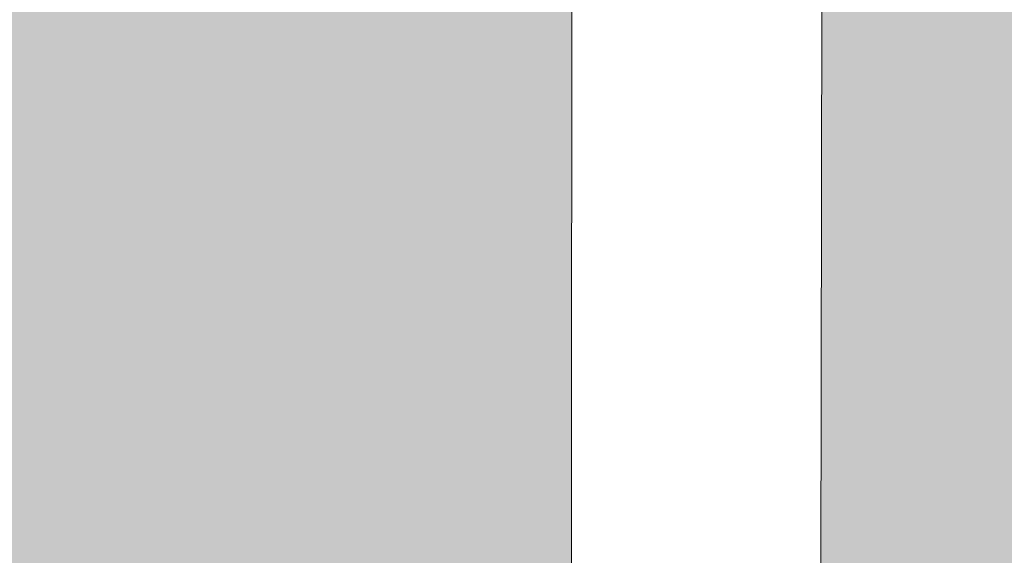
# Model space of a CAD drawing. Header units: millimetres. Extents: x -30280 to 19093, y -19284 to 4746.
# Tile 180 of 256: x -1867 to -1550, y -16843 to -16670. Entities that reach past the tile are written whole.
import ezdxf

# ---------------------------------------------------------------- set-up
doc = ezdxf.new("R2010")
doc.units = ezdxf.units.MM
doc.header["$MEASUREMENT"] = 0
for name, color, linetype in [('Nuevo_07_CR_Cel Ras pladur', 7, 'Continuous'), ('Nuevo_07_CR_Cel Ras vinilic', 7, 'Continuous'), ('Nuevo_08_E_Envans secs', 7, 'Continuous'), ('Nuevo_Puertas Archicad', 7, 'Continuous')]:
    doc.layers.add(name, color=color, linetype=linetype)
for name, color, linetype, lineweight, true_color in [('Nuevo_07_CR_Cel Ras pladur_Pluma_Nº__102', 7, 'Continuous', 5, 0xcccccc), ('Nuevo_07_CR_Cel Ras vinilic_Pluma_Nº__102', 7, 'Continuous', 5, 0xcccccc), ('Nuevo_07_CR_Cel Ras vinilic_Pluma_Nº__79', 7, 'Continuous', 5, 0xaaffd5), ('Nuevo_Puertas Archicad_Pluma_Nº__3', 7, 'Continuous', 5, 0xa4a4a4)]:
    doc.layers.add(name, color=color, linetype=linetype, lineweight=lineweight, true_color=true_color)

# ---------------------------------------------------------------- blocks, each defined once
blk = doc.blocks.new('Forjado_1_1', base_point=(-28050.85, 1700.85))
at = {"layer": 'Nuevo_07_CR_Cel Ras pladur_Pluma_Nº__102', "linetype": 'Continuous', "lineweight": 0, "true_color": 0x333333}
h = blk.add_hatch(color=250, dxfattribs=at)
h.paths.add_polyline_path([(-28050.85, 1700.85), (-1702.11, 1700.85), (-1556.11, 1700.85), (-1556.11, -1703.98), (-1619.11, -1703.98), (-1619.11, -6940.7), (-1544.11, -6940.7), (-1544.11, -7505.7), (-1616.26, -7505.7), (-1616.05, -11923.98), (-1552.9, -11923.98), (-1552.9, -12503.98), (-2036.11, -12503.98), (-2036.11, -12340.7), (-6985.39, -12340.7), (-6985.39, -12549.28), (-7491.4, -12549.28), (-7491.4, -12393.7), (-10655.85, -12393.7), (-10657.1, -13685.07), (-1603.63, -13694.56), (-1609.23, -16937.98), (375.89, -16937.98), (375.89, -16738.98), (1128.89, -16738.98), (1128.89, -17066.98), (2622.91, -17066.98), (5778.89, -17066.98), (5778.89, -16738.98), (6378.89, -16738.98), (6378.89, -12488.98), (5778.89, -12488.98), (5763.89, -12069.98), (3832.9, -12069.98), (2768.91, -12069.98), (2768.91, -12619.14), (2622.91, -12619.14), (2622.91, -12069.98), (843.89, -12069.98), (843.89, -12503.98), (363.89, -12503.98), (363.89, -11923.98), (6641.89, -11923.98), (6627.87, -9203.97), (6003.89, -9207.42), (6010.89, -7490.7), (5790.89, -7490.7), (5790.89, -6940.7), (6010.89, -6940.7), (6010.89, -1710.7), (5770.89, -1710.7), (5770.89, 3861.73), (-28038.85, 3861.73)])
h.paths.add_polyline_path([(7.39, -9099.15), (-1192.61, -9099.15), (-1192.61, 1700.85), (7.39, 1700.85)], flags=0)
h.paths.add_polyline_path([(-1181.11, -11348.2), (-1181.11, -9848.2), (5718.89, -9848.2), (5718.89, -11348.2)], flags=0)
h.paths.add_polyline_path([(38, -16371.48), (-1162, -16371.48), (-1162, -12771.48), (38, -12771.48)], flags=0)
h.paths.add_polyline_path([(2309.36, -16371.48), (1109.36, -16371.48), (1109.36, -12771.48), (2309.36, -12771.48)], flags=0)
h.paths.add_polyline_path([(2226.83, -8799.15), (2226.83, 1400.85), (3726.83, 1400.85), (3726.83, -8799.15)], flags=0)
h.paths.add_polyline_path([(3832.9, -12471.48), (5032.9, -12471.48), (5032.9, -16671.48), (3832.9, -16671.48)], flags=0)
at = {"layer": 'Nuevo_07_CR_Cel Ras pladur_Pluma_Nº__102', "color": 254, "linetype": 'Continuous', "lineweight": 5, "true_color": 0xcccccc, "flags": 128}
blk.add_lwpolyline([(1128.89, -16738.98), (375.89, -16738.98), (375.89, -16937.98), (-1609.23, -16937.98), (-1603.63, -13694.56), (-10657.1, -13685.07), (-10655.85, -12393.7), (-7491.4, -12393.7), (-7491.4, -12549.28), (-6985.39, -12549.28), (-6985.39, -12340.7), (-2036.11, -12340.7), (-2036.11, -12503.98), (-1552.9, -12503.98), (-1552.9, -11923.98), (-1616.05, -11923.98), (-1616.26, -7505.7)], dxfattribs=at)
blk = doc.blocks.new('Puerta 27_6')
at = {"layer": 'Nuevo_Puertas Archicad_Pluma_Nº__3', "color": 253, "linetype": 'Continuous', "lineweight": 5, "true_color": 0xa4a4a4}
blk.add_arc((422, 0), 844, 90, 180, dxfattribs=at)
blk = doc.blocks.new('Muro_61_1', base_point=(-1689.41, -17083.98))
at = {"layer": 'Nuevo_Puertas Archicad', "color": 253, "linetype": 'Continuous', "lineweight": 5, "true_color": 0xa4a4a6, "zscale": 1000, "rotation": 269.9576557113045}
blk.add_blockref('Puerta 27_6', (-1554.96, -16464.59), dxfattribs=at)
blk = doc.blocks.new('Forjado_315_1', base_point=(-3816.41, -16949.98))
at = {"layer": 'Nuevo_07_CR_Cel Ras vinilic_Pluma_Nº__79', "linetype": 'Continuous', "lineweight": 0, "true_color": 0x2a3f35}
blk.add_hatch(color=119, dxfattribs=at).paths.add_polyline_path([(-3816.41, -16949.98), (-1689.31, -16949.98), (-1687, -13808.56), (-3816.41, -13808.56)])
at = {"layer": 'Nuevo_07_CR_Cel Ras vinilic_Pluma_Nº__102', "color": 254, "linetype": 'Continuous', "lineweight": 5, "true_color": 0xcccccc, "flags": 128}
blk.add_lwpolyline([(-3816.41, -16949.98), (-1689.31, -16949.98), (-1687, -13808.56), (-3816.41, -13808.56)], close=True, dxfattribs=at)

msp = doc.modelspace()

# ---------------------------------------------------------------- block references
at = {"layer": 'Nuevo_07_CR_Cel Ras pladur', "color": 254, "linetype": 'Continuous', "lineweight": 5, "true_color": 0xcccccc}
msp.add_blockref('Forjado_1_1', (-28050.85, 1700.85), dxfattribs=at)

# ---------------------------------------------------------------- next in the draw order: block references
at = {"layer": 'Nuevo_08_E_Envans secs', "color": 7, "lineweight": 20}
msp.add_blockref('Muro_61_1', (-1689.41, -17083.98), dxfattribs=at)

# ---------------------------------------------------------------- next in the draw order: block references
at = {"layer": 'Nuevo_07_CR_Cel Ras vinilic', "color": 254, "linetype": 'Continuous', "lineweight": 5, "true_color": 0xcccccc}
msp.add_blockref('Forjado_315_1', (-3816.41, -16949.98), dxfattribs=at)

doc.saveas('drawing.dxf')
